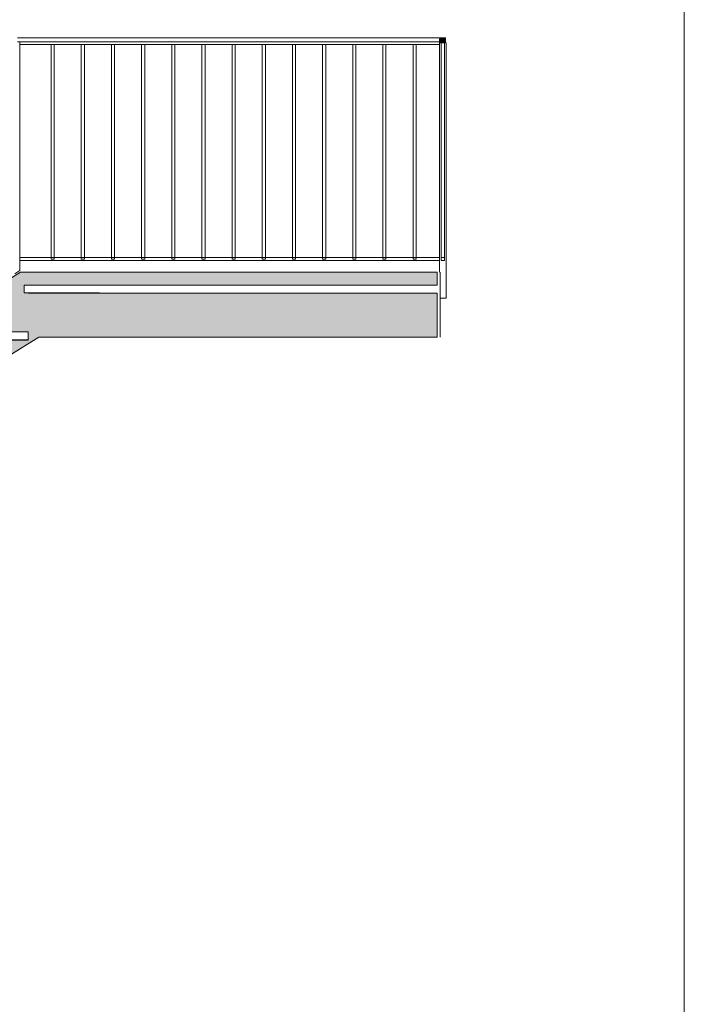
# Model space of a CAD drawing. Header units: millimetres. Extents: x 15381 to 191117, y -190522 to 367005.
# Tile 23 of 71: x 92315 to 94867, y -26522 to -22739. Entities that reach past the tile are written whole.
import ezdxf

# ---------------------------------------------------------------- set-up
doc = ezdxf.new("R2010")
doc.units = ezdxf.units.MM
doc.header["$MEASUREMENT"] = 0
doc.linetypes.add('Wipeout_Contour', pattern=[1000, 0, -1000])
for name, color, linetype in [('Interiér - schodiště', 7, 'Continuous'), ('Konstrukce – Dělicí čáry vrstev', 7, 'Continuous'), ('Výplně - Povrchové', 7, 'Continuous'), ('Výplně – Řezové', 7, 'Continuous')]:
    doc.layers.add(name, color=color, linetype=linetype)

msp = doc.modelspace()

# ---------------------------------------------------------------- linework, layer by layer
at = {"color": 7, "linetype": 'Continuous', "lineweight": 20}
msp.add_line((94867.4, -22071.8), (94867.4, -27111.8), dxfattribs=at)
at = {"color": 7, "linetype": 'Continuous', "lineweight": 13}
msp.add_line((93917.6, -23959.2), (92622.4, -23959.2), dxfattribs=at)
at = {"layer": 'Interiér - schodiště', "color": 7, "linetype": 'Continuous', "lineweight": 13}
for p, q in [((92331.6, -23759.2), (92331.6, -23789.2)), ((92621.6, -23759.2), (92331.6, -23759.2)), ((92346.8, -23789.2), (92331.6, -23789.2)), ((92346.6, -23939.2), (92041.6, -23939.2)), ((92346.6, -23939.2), (92346.6, -23969.2)), ((92147.1, -24109.2), (92388.6, -23959.2)), ((92388.6, -23959.2), (92621.6, -23959.2))]:
    msp.add_line(p, q, dxfattribs=at)
at = {"layer": 'Interiér - schodiště', "color": 7, "linetype": 'Continuous', "lineweight": 13, "flags": 128}
msp.add_lwpolyline([(92056.8, -23969.2), (92041.6, -23969.2), (92041.6, -23939.2), (92346.6, -23939.2), (92346.6, -23969.2), (92346.8, -23969.2), (92346.8, -23970.2), (92056.8, -23970.2)], close=True, dxfattribs=at)
at = {"layer": 'Konstrukce – Dělicí čáry vrstev', "color": 7, "linetype": 'Continuous', "lineweight": 13}
for p, q in [((92621.6, -23789.2), (92346.8, -23789.2)), ((92346.6, -23969.2), (92056.8, -23969.2))]:
    msp.add_line(p, q, dxfattribs=at)

# ---------------------------------------------------------------- wipeouts: each hides what was drawn before it
at = {"color": 254, "linetype": 'Wipeout_Contour', "lineweight": 0, "ltscale": 475870.146761}
msp.add_wipeout([(92295.5, -22835.5), (92295.5, -23715.5), (92315.5, -23703), (92315.5, -22824.2), (92313.5, -22824.2)], dxfattribs=at).dxf.layer = 'Výplně - Povrchové'
at = {"color": 254, "linetype": 'Wipeout_Contour', "lineweight": 0, "ltscale": 386676.629559}
msp.add_wipeout([(93825.4, -23659.2), (93837.4, -23659.2), (93837.4, -22835.4), (93825.4, -22835.4)], dxfattribs=at).dxf.layer = 'Výplně - Povrchové'

# ---------------------------------------------------------------- next in the draw order: hatches: boundary and pattern name
at = {"layer": 'Interiér - schodiště', "linetype": 'Continuous', "lineweight": 0, "true_color": 0x3f2a2a}
h = msp.add_hatch(color=19, dxfattribs=at)
h.paths.add_polyline_path([(90011.6, -25479.2), (90261.6, -25479.2), (90261.6, -25279.5), (92388.6, -23959.2), (93917.6, -23959.2), (93917.6, -23790.2), (92346.8, -23790.2), (92346.8, -23789.2), (92331.6, -23789.2), (92331.6, -23759.2), (93917.6, -23759.2), (93917.6, -23709.2), (92317.4, -23709.2), (90011.6, -25140.4), (90011.6, -25199.2), (90316.6, -25199.2), (90316.6, -25229.2), (90011.6, -25229.2)])
h.paths.add_polyline_path([(90316.8, -25049.2), (90301.6, -25049.2), (90301.6, -25019.2), (90606.6, -25019.2), (90606.6, -25049.2), (90606.8, -25049.2), (90606.8, -25050.2), (90316.8, -25050.2)], flags=0)
h.paths.add_polyline_path([(90591.6, -24839.2), (90896.6, -24839.2), (90896.6, -24869.2), (90896.8, -24869.2), (90896.8, -24870.2), (90606.8, -24870.2), (90606.8, -24869.2), (90591.6, -24869.2)], flags=0)
h.paths.add_polyline_path([(90881.6, -24689.2), (90881.6, -24659.2), (91186.6, -24659.2), (91186.6, -24689.2), (91186.8, -24689.2), (91186.8, -24690.2), (90896.8, -24690.2), (90896.8, -24689.2)], flags=0)
h.paths.add_polyline_path([(91171.6, -24479.2), (91476.6, -24479.2), (91476.6, -24509.2), (91476.8, -24509.2), (91476.8, -24510.2), (91186.8, -24510.2), (91186.8, -24509.2), (91171.6, -24509.2)], flags=0)
h.paths.add_polyline_path([(91461.6, -24299.2), (91766.6, -24299.2), (91766.6, -24329.2), (91766.8, -24329.2), (91766.8, -24330.2), (91476.8, -24330.2), (91476.8, -24329.2), (91461.6, -24329.2)], flags=0)
h.paths.add_polyline_path([(91751.6, -24119.2), (92056.6, -24119.2), (92056.6, -24149.2), (92056.8, -24149.2), (92056.8, -24150.2), (91766.8, -24150.2), (91766.8, -24149.2), (91751.6, -24149.2)], flags=0)
h.paths.add_polyline_path([(92056.8, -23969.2), (92041.6, -23969.2), (92041.6, -23939.2), (92346.6, -23939.2), (92346.6, -23969.2), (92346.8, -23969.2), (92346.8, -23970.2), (92056.8, -23970.2)], flags=0)

# ---------------------------------------------------------------- next in the draw order: linework, layer by layer
at = {"color": 7, "linetype": 'Continuous', "lineweight": 13}
for p, q in [((93825.4, -23659.2), (93825.4, -23653.2)), ((93825.4, -23653.2), (93837.4, -23653.2)), ((93825.4, -23659.2), (93837.4, -23659.2)), ((92295.5, -23715.5), (92315.5, -23703))]:
    msp.add_line(p, q, dxfattribs=at)
at = {"layer": 'Interiér - schodiště', "color": 7, "linetype": 'Continuous', "lineweight": 13}
for p, q in [((92015.3, -23896.8), (92317.4, -23709.2)), ((92317.4, -23709.2), (92621.6, -23709.2))]:
    msp.add_line(p, q, dxfattribs=at)
at = {"layer": 'Interiér - schodiště', "color": 7, "linetype": 'Continuous', "lineweight": 13, "flags": 128}
msp.add_lwpolyline([(90011.6, -25479.2), (90261.6, -25479.2), (90261.6, -25279.5), (92388.6, -23959.2), (93917.6, -23959.2), (93917.6, -23790.2), (92346.8, -23790.2), (92346.8, -23789.2), (92331.6, -23789.2), (92331.6, -23759.2), (93917.6, -23759.2), (93917.6, -23709.2), (92317.4, -23709.2), (90011.6, -25140.4), (90011.6, -25199.2), (90316.6, -25199.2), (90316.6, -25229.2), (90011.6, -25229.2)], close=True, dxfattribs=at)

# ---------------------------------------------------------------- next in the draw order: wipeouts: each hides what was drawn before it
at = {"color": 254, "linetype": 'Wipeout_Contour', "lineweight": 0, "ltscale": 383484.986955}
msp.add_wipeout([(92305.5, -22809.2), (92305.5, -22824.2), (93927.2, -22824.2), (93927.2, -22809.2)], dxfattribs=at).dxf.layer = 'Výplně - Povrchové'

# ---------------------------------------------------------------- next in the draw order: wipeouts: each hides what was drawn before it
at = {"color": 254, "linetype": 'Wipeout_Contour', "lineweight": 0, "ltscale": 381282.051463}
msp.add_wipeout([(92435.3, -22835.4), (92435.3, -23659.2), (92447.3, -23659.2), (92447.3, -22835.4)], dxfattribs=at).dxf.layer = 'Výplně - Povrchové'
at = {"color": 254, "linetype": 'Wipeout_Contour', "lineweight": 0, "ltscale": 381731.418179}
msp.add_wipeout([(92563.2, -22835.4), (92551.2, -22835.4), (92551.2, -23659.2), (92563.2, -23659.2)], dxfattribs=at).dxf.layer = 'Výplně - Povrchové'
at = {"color": 254, "linetype": 'Wipeout_Contour', "lineweight": 0, "ltscale": 382180.818275}
msp.add_wipeout([(92679, -22835.4), (92667, -22835.4), (92667, -23659.2), (92679, -23659.2)], dxfattribs=at).dxf.layer = 'Výplně - Povrchové'
at = {"color": 254, "linetype": 'Wipeout_Contour', "lineweight": 0, "ltscale": 382630.251603}
msp.add_wipeout([(92782.8, -22835.4), (92782.8, -23659.2), (92794.8, -23659.2), (92794.8, -22835.4)], dxfattribs=at).dxf.layer = 'Výplně - Povrchové'
at = {"color": 254, "linetype": 'Wipeout_Contour', "lineweight": 0, "ltscale": 383079.718104}
msp.add_wipeout([(92898.7, -23659.2), (92910.7, -23659.2), (92910.7, -22835.4), (92898.7, -22835.4)], dxfattribs=at).dxf.layer = 'Výplně - Povrchové'
at = {"color": 254, "linetype": 'Wipeout_Contour', "lineweight": 0, "ltscale": 383529.217642}
msp.add_wipeout([(93014.5, -23659.2), (93026.5, -23659.2), (93026.5, -22835.4), (93014.5, -22835.4)], dxfattribs=at).dxf.layer = 'Výplně - Povrchové'
at = {"color": 254, "linetype": 'Wipeout_Contour', "lineweight": 0, "ltscale": 383978.750094}
msp.add_wipeout([(93130.4, -23659.2), (93142.4, -23659.2), (93142.4, -22835.4), (93130.4, -22835.4)], dxfattribs=at).dxf.layer = 'Výplně - Povrchové'
at = {"color": 254, "linetype": 'Wipeout_Contour', "lineweight": 0, "ltscale": 384428.315344}
msp.add_wipeout([(93246.2, -23659.2), (93258.2, -23659.2), (93258.2, -22835.4), (93246.2, -22835.4)], dxfattribs=at).dxf.layer = 'Výplně - Povrchové'
at = {"color": 254, "linetype": 'Wipeout_Contour', "lineweight": 0, "ltscale": 384877.913277}
msp.add_wipeout([(93362, -23659.2), (93374, -23659.2), (93374, -22835.4), (93362, -22835.4)], dxfattribs=at).dxf.layer = 'Výplně - Povrchové'
at = {"color": 254, "linetype": 'Wipeout_Contour', "lineweight": 0, "ltscale": 385327.543779}
msp.add_wipeout([(93477.9, -23659.2), (93489.9, -23659.2), (93489.9, -22835.4), (93477.9, -22835.4)], dxfattribs=at).dxf.layer = 'Výplně - Povrchové'
at = {"color": 254, "linetype": 'Wipeout_Contour', "lineweight": 0, "ltscale": 385777.206735}
msp.add_wipeout([(93593.7, -23659.2), (93605.7, -23659.2), (93605.7, -22835.4), (93593.7, -22835.4)], dxfattribs=at).dxf.layer = 'Výplně - Povrchové'
at = {"color": 254, "linetype": 'Wipeout_Contour', "lineweight": 0, "ltscale": 386226.902033}
msp.add_wipeout([(93709.5, -23659.2), (93721.5, -23659.2), (93721.5, -22835.4), (93709.5, -22835.4)], dxfattribs=at).dxf.layer = 'Výplně - Povrchové'

# ---------------------------------------------------------------- next in the draw order: linework, layer by layer
at = {"color": 7, "linetype": 'Continuous', "lineweight": 13}
for p, q in [((92315.5, -23653.2), (92435.3, -23653.2)), ((92435.3, -23653.2), (92447.3, -23653.2)), ((92435.3, -23659.2), (92435.3, -23653.2)), ((92435.3, -23659.2), (92447.3, -23659.2)), ((92447.3, -23653.2), (92551.2, -23653.2)), ((92551.2, -23653.2), (92563.2, -23653.2)), ((92551.2, -23659.2), (92551.2, -23653.2)), ((92551.2, -23659.2), (92563.2, -23659.2)), ((92563.2, -23653.2), (92667, -23653.2)), ((92667, -23653.2), (92679, -23653.2)), ((92667, -23659.2), (92667, -23653.2)), ((92667, -23659.2), (92679, -23659.2)), ((92679, -23653.2), (92782.8, -23653.2)), ((92782.8, -23653.2), (92794.8, -23653.2)), ((92782.8, -23659.2), (92782.8, -23653.2)), ((92782.8, -23659.2), (92794.8, -23659.2)), ((92794.8, -23653.2), (92898.7, -23653.2)), ((92898.7, -23653.2), (92910.7, -23653.2)), ((92898.7, -23659.2), (92898.7, -23653.2)), ((92898.7, -23659.2), (92910.7, -23659.2)), ((92910.7, -23653.2), (93014.5, -23653.2)), ((93014.5, -23653.2), (93026.5, -23653.2)), ((93014.5, -23659.2), (93014.5, -23653.2)), ((93014.5, -23659.2), (93026.5, -23659.2)), ((93026.5, -23653.2), (93130.4, -23653.2)), ((93130.4, -23653.2), (93142.4, -23653.2)), ((93130.4, -23659.2), (93130.4, -23653.2)), ((93130.4, -23659.2), (93142.4, -23659.2)), ((93142.4, -23653.2), (93246.2, -23653.2)), ((93246.2, -23653.2), (93258.2, -23653.2)), ((93246.2, -23659.2), (93246.2, -23653.2)), ((93246.2, -23659.2), (93258.2, -23659.2)), ((93258.2, -23653.2), (93362, -23653.2)), ((93362, -23653.2), (93374, -23653.2)), ((93362, -23659.2), (93362, -23653.2)), ((93362, -23659.2), (93374, -23659.2)), ((93374, -23653.2), (93477.9, -23653.2)), ((93477.9, -23653.2), (93489.9, -23653.2)), ((93477.9, -23659.2), (93477.9, -23653.2)), ((93477.9, -23659.2), (93489.9, -23659.2)), ((93489.9, -23653.2), (93593.7, -23653.2)), ((93593.7, -23653.2), (93605.7, -23653.2)), ((93593.7, -23659.2), (93593.7, -23653.2)), ((93593.7, -23659.2), (93605.7, -23659.2)), ((93605.7, -23653.2), (93709.5, -23653.2)), ((93709.5, -23653.2), (93721.5, -23653.2)), ((93709.5, -23659.2), (93709.5, -23653.2)), ((93709.5, -23659.2), (93721.5, -23659.2)), ((93721.5, -23653.2), (93825.4, -23653.2))]:
    msp.add_line(p, q, dxfattribs=at)

# ---------------------------------------------------------------- next in the draw order: wipeouts: each hides what was drawn before it
at = {"color": 254, "linetype": 'Wipeout_Contour', "lineweight": 0, "ltscale": 383516.82841}
msp.add_wipeout([(92315.5, -22835.2), (93927.2, -22835.2), (93927.2, -22824.2), (92315.5, -22824.2)], dxfattribs=at).dxf.layer = 'Výplně - Povrchové'

# ---------------------------------------------------------------- next in the draw order: linework, layer by layer
at = {"color": 7, "linetype": 'Continuous', "lineweight": 13}
for p, q in [((92305.5, -22809.2), (93927.2, -22809.2)), ((92315.5, -23703), (92315.5, -22824.2)), ((92435.3, -22835.4), (92447.3, -22835.4)), ((92435.3, -23653.2), (92435.3, -22835.4)), ((92447.3, -23659.2), (92447.3, -22835.4)), ((92551.2, -22835.4), (92563.2, -22835.4)), ((92551.2, -23653.2), (92551.2, -22835.4)), ((92563.2, -23659.2), (92563.2, -22835.4)), ((92667, -22835.4), (92679, -22835.4)), ((92667, -23653.2), (92667, -22835.4)), ((92679, -23659.2), (92679, -22835.4)), ((92782.8, -22835.4), (92794.8, -22835.4)), ((92782.8, -23653.2), (92782.8, -22835.4)), ((92794.8, -23659.2), (92794.8, -22835.4)), ((92898.7, -22835.4), (92910.7, -22835.4)), ((92898.7, -23653.2), (92898.7, -22835.4)), ((92910.7, -23659.2), (92910.7, -22835.4)), ((93014.5, -22835.4), (93026.5, -22835.4)), ((93014.5, -23653.2), (93014.5, -22835.4)), ((93026.5, -23659.2), (93026.5, -22835.4)), ((93130.4, -22835.4), (93142.4, -22835.4)), ((93130.4, -23653.2), (93130.4, -22835.4)), ((93142.4, -23659.2), (93142.4, -22835.4)), ((93246.2, -22835.4), (93258.2, -22835.4)), ((93246.2, -23653.2), (93246.2, -22835.4)), ((93258.2, -23659.2), (93258.2, -22835.4)), ((93362, -22835.4), (93374, -22835.4)), ((93362, -23653.2), (93362, -22835.4)), ((93374, -23659.2), (93374, -22835.4)), ((93477.9, -22835.4), (93489.9, -22835.4)), ((93477.9, -23653.2), (93477.9, -22835.4)), ((93489.9, -23659.2), (93489.9, -22835.4)), ((93593.7, -22835.4), (93605.7, -22835.4)), ((93593.7, -23653.2), (93593.7, -22835.4)), ((93605.7, -23659.2), (93605.7, -22835.4)), ((93709.5, -22835.4), (93721.5, -22835.4)), ((93709.5, -23653.2), (93709.5, -22835.4)), ((93721.5, -23659.2), (93721.5, -22835.4)), ((93825.4, -22835.4), (93837.4, -22835.4)), ((93825.4, -23653.2), (93825.4, -22835.4)), ((93837.4, -23659.2), (93837.4, -22835.4)), ((93927.2, -22809.2), (93927.2, -22809.2)), ((93949.7, -22809), (93929.7, -22809))]:
    msp.add_line(p, q, dxfattribs=at)

# ---------------------------------------------------------------- next in the draw order: wipeouts: each hides what was drawn before it
at = {"color": 254, "linetype": 'Wipeout_Contour', "lineweight": 0, "ltscale": 1161763.625752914}
msp.add_wipeout([(93927.2, -23709.2), (93929.6, -23709.2), (93929.6, -23809), (93952.2, -23809), (93952.2, -22829), (93945.7, -22829), (93945.7, -23659), (93945.7, -23665), (93933.7, -23665), (93933.7, -23659), (93933.7, -22829), (93927.2, -22829)], dxfattribs=at).dxf.layer = 'Výplně - Povrchové'

# ---------------------------------------------------------------- next in the draw order: linework, layer by layer
at = {"color": 7, "linetype": 'Continuous', "lineweight": 13}
for p, q in [((93929.6, -23709.2), (93929.6, -23959.2)), ((93929.6, -23809), (93952.2, -23809))]:
    msp.add_line(p, q, dxfattribs=at)

# ---------------------------------------------------------------- next in the draw order: wipeouts: each hides what was drawn before it
at = {"color": 254, "linetype": 'Wipeout_Contour', "lineweight": 0, "ltscale": 387091.216117}
msp.add_wipeout([(93945.7, -22829), (93933.7, -22829), (93933.7, -23653), (93945.7, -23653)], dxfattribs=at).dxf.layer = 'Výplně - Povrchové'

# ---------------------------------------------------------------- next in the draw order: hatches: boundary and pattern name
at = {"layer": 'Výplně – Řezové', "linetype": 'Continuous', "lineweight": 20, "true_color": 0xffaaaa}
msp.add_hatch(color=21, dxfattribs=at).paths.add_polyline_path([(93949.7, -22809), (93929.7, -22809), (93929.7, -22829), (93949.7, -22829)])

# ---------------------------------------------------------------- next in the draw order: linework, layer by layer
at = {"color": 7, "linetype": 'Continuous', "lineweight": 13}
for p, q in [((92305.5, -22824.2), (93927.2, -22824.2)), ((92315.5, -22835.2), (93927.2, -22835.2)), ((93927.2, -22809.2), (93927.2, -22824.2)), ((93927.2, -22823.2), (93927.2, -22809.2)), ((93927.2, -22824.2), (93927.2, -22835.2)), ((93927.2, -22829), (93929.7, -22829)), ((93927.2, -23709.2), (93927.2, -22829)), ((93929.7, -22809), (93929.7, -22829)), ((93949.7, -22829), (93929.7, -22829)), ((93933.7, -23653), (93933.7, -22829)), ((93945.7, -23653), (93945.7, -22829)), ((93949.7, -22809), (93949.7, -22829)), ((93949.7, -22829), (93952.2, -22829)), ((93952.2, -23809), (93952.2, -22829)), ((92315.5, -23665.2), (93927.2, -23665.2)), ((93837.4, -23653.2), (93927.2, -23653.2)), ((93927.2, -23653.2), (93927.2, -23665.2)), ((93933.7, -23653), (93933.7, -23665)), ((93945.7, -23653), (93933.7, -23653)), ((93945.7, -23665), (93933.7, -23665)), ((93945.7, -23653), (93945.7, -23665))]:
    msp.add_line(p, q, dxfattribs=at)

doc.saveas('drawing.dxf')
